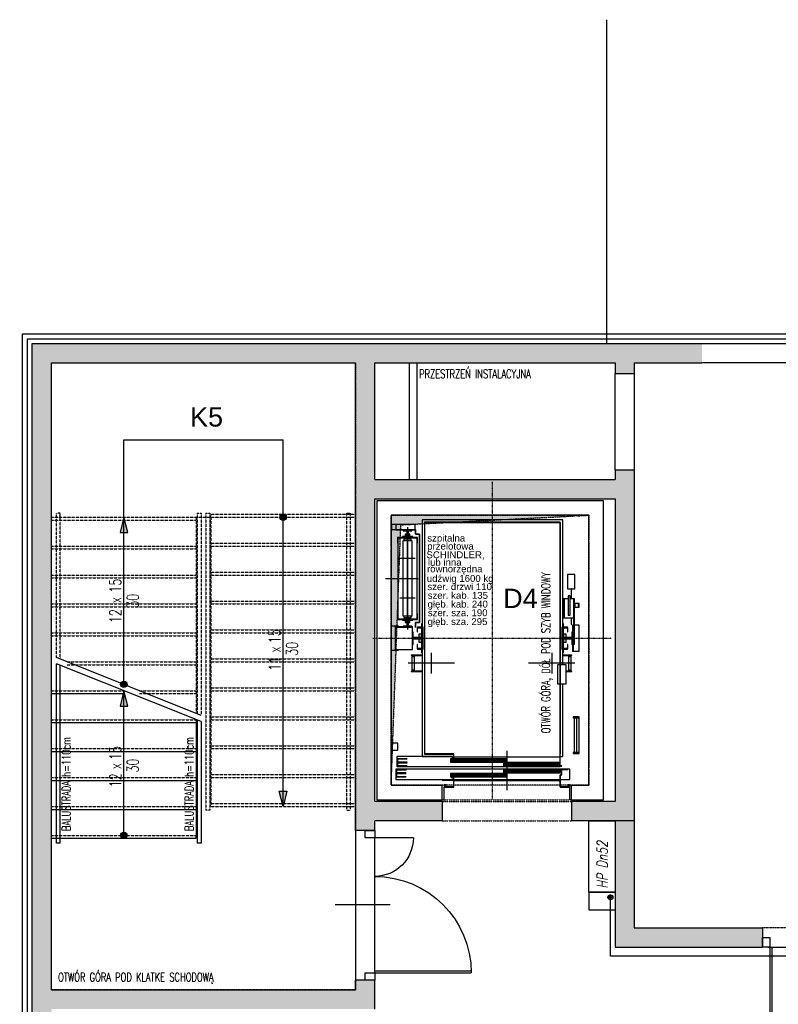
# Model space of a CAD drawing. Header units: inches. Extents: x -281236 to -70395, y 38777 to 102341.
# Tile 6 of 244: x -145288 to -144502, y 43603 to 44624. Entities that reach past the tile are written whole.
import ezdxf
from ezdxf.enums import TextEntityAlignment as Align

# ---------------------------------------------------------------- set-up
doc = ezdxf.new("R2010")
doc.units = ezdxf.units.IN
doc.header["$MEASUREMENT"] = 0
for name, pattern in [('DASHDOT', [1, 0.5, -0.25, 0, -0.25]), ('DASHED', [0.75, 0.5, -0.25]), ('DASHED2', [0.375, 0.25, -0.125])]:
    doc.linetypes.add(name, pattern=pattern)
doc.layers.get('0').update_dxf_attribs({"color": 101})
for name, color, linetype in [('Drz---drzwi', 5, 'Continuous'), ('Ele-balustrada', 64, 'Continuous'), ('Ins-wod', 152, 'Continuous'), ('Ins-wod-opis', 155, 'Continuous'), ('Opis-spadki', 61, 'Continuous'), ('Pos-widok', 121, 'Continuous'), ('Sc-beton', 7, 'Continuous'), ('Sc-beton-hatch', 86, 'Continuous'), ('Sc-cegla pustak', 42, 'Continuous'), ('Sc-izolacja term-styropian', 151, 'STYROPIAN-KA'), ('Sc-nadproza kon', 5, 'DASHED2'), ('Sc-silikat', 61, 'Continuous'), ('Sch-opis', 51, 'Continuous'), ('Sch-widok', 12, 'Continuous'), ('Sch-widok-nad', 12, 'DASHED2'), ('W-idok', 9, 'Continuous'), ('W-idok pod', 5, 'DASHED'), ('W-otwor-strop', 126, 'Continuous'), ('W-otwor-strop-nad', 126, 'DASHED2')]:
    doc.layers.add(name, color=color, linetype=linetype)
doc.styles.add('IT12', font='ITALICT.SHX', dxfattribs={"width": 0.8, "height": 0.12})
doc.styles.add('ROMANS', font='romans', dxfattribs={"width": 0.85})
doc.styles.add('TYTUL2', font='ARIAL.TTF')
doc.linetypes.add('STYROPIAN-KA', pattern='A,0.0001,-0.1,[135,ltypeshp.shx,S=0.1,R=0,X=-0.1,Y=0],0,[135,ltypeshp.shx,S=0.1,R=180,X=0.1,Y=0],-0.1', length=0.2001)
doc.linetypes.add('ZIGZAG', pattern='A,0.00254,-5.08,[131,ltypeshp.shx,S=5.08,R=0,X=-5.08,Y=0],-10.16,[131,ltypeshp.shx,S=5.08,R=180,X=5.08,Y=0],-5.08', length=20.32254)

# ---------------------------------------------------------------- blocks, each defined once
blk = doc.blocks.new('_DKGJHF')
at = {"ltscale": 7}
for p, q in [((-21.1, -77), (35.9, -77)), ((-5, -145.5), (-105, -145.5)), ((-5, -147.5), (-105, -147.5))]:
    blk.add_line(p, q, dxfattribs=at)
for points in [[(5, -7.5), (5, 0), (-5, 0), (-5, -7.5)], [(5, -155), (5, -147.5), (-5, -147.5), (-5, -155)]]:
    blk.add_lwpolyline(points, close=True, dxfattribs=at)
for points in [[(-45, -7.5), (-5, -7.5)], [(-5, -147.5), (-5, -7.5)]]:
    blk.add_lwpolyline(points, dxfattribs=at)
for centre, radius, start, end in [((-5, -7.5), 40, 180, 270), ((-5, -147.5), 100, 90, 180)]:
    blk.add_arc(centre, radius, start, end)
blk = doc.blocks.new('_gfjkhgjhlhjk')
at = {"ltscale": 7}
for p, q in [((7.5, 10), (7.5, 110)), ((9.5, 10), (9.5, 110)), ((56.5, 23.4), (56.5, -33.6))]:
    blk.add_line(p, q, dxfattribs=at)
for points in [[(0, 0), (7.5, 0), (7.5, 10), (0, 10)], [(107.5, 0), (115, 0), (115, 10), (107.5, 10)]]:
    blk.add_lwpolyline(points, close=True, dxfattribs=at)
blk.add_lwpolyline([(5.5, 10), (107.5, 10)], dxfattribs=at)
blk.add_arc((7.5, 10), 100, 0, 90)
blk = doc.blocks.new('ozn_opis-schodów1-rzut')
at = {"style": 'ROMANS', "width": 0.7}
blk.add_text('x', height=12, dxfattribs=at).set_placement((-3.3, 3))
at = {"ltscale": 25, "style": 'ROMANS', "width": 0.7}
blk.add_attdef('Ilość', text='', height=12, dxfattribs=at).set_placement((-7.7, 3), align=Align.RIGHT)
blk.add_attdef('Wysokość', (6.2, 3), '', height=12, dxfattribs=at)
blk.add_attdef('Długość', text='', height=12, dxfattribs=at).set_placement((0.4, -15), align=Align.CENTER)
blk = doc.blocks.new('ozn_schody-kółko_d14')
at = {"ltscale": 25}
h = blk.add_hatch(color=256, dxfattribs=at)
edge = h.paths.add_edge_path()
edge.add_arc((0, 0), 3.33, 0, 360)
at = {"ltscale": 7}
blk.add_circle((0, 0), 3.33, dxfattribs=at)
blk = doc.blocks.new('ozn_schody-strzałka8x16')
at = {"ltscale": 25}
blk.add_hatch(color=256, dxfattribs=at).paths.add_polyline_path([(0, 0), (-4, -16), (4, -16)])
blk.add_lwpolyline([(0, 0), (-4, -16), (4, -16)], close=True, dxfattribs=at)
blk = doc.blocks.new('_aidfjflijh')
at = {"layer": 'W-idok', "linetype": 'DASHDOT'}
for p, q in [((0, -329), (0, 0)), ((-124, -162), (123, -162))]:
    blk.add_line(p, q, dxfattribs=at)
at = {"layer": 'W-idok'}
for p, q in [((-73, -39.3), (-73, -150.7)), ((73, -39.3), (-73, -39.3)), ((73, -39.3), (70.3, -39.3)), ((73, -150.7), (73, -39.3)), ((-105, -44.2), (-105, -49.8)), ((-104.7, -44.2), (-105, -44.2)), ((-105, -49.8), (-104.7, -49.8)), ((-105, -49.8), (-105, -57.2)), ((-104.7, -49.8), (-105, -49.8)), ((-104.7, -49.8), (-104.7, -44.2)), ((-104.7, -44.2), (-104.7, -49.2)), ((-100, -44.2), (-104.7, -44.2)), ((-104.7, -49.2), (-100, -49.2)), ((-104.7, -57.2), (-104.7, -49.8)), ((-80, -44.2), (-100, -44.2)), ((-100, -44.2), (-100, -49.6)), ((-100, -49.6), (-80, -49.6)), ((-80, -49.6), (-100, -49.6)), ((-100, -49.6), (-100, -49.8)), ((-100, -49.8), (-80, -49.8)), ((-92.5, -49.8), (-92.5, -50.6)), ((-83.5, -49.8), (-92.5, -49.8)), ((-92.5, -50.6), (-88.8, -50.6)), ((-88.8, -50.6), (-88.8, -56)), ((-88, -46.9), (-88, -153.1)), ((-87.2, -56), (-87.2, -50.6)), ((-87.2, -50.6), (-83.5, -50.6)), ((-83.5, -50.6), (-83.5, -49.8)), ((-80, -49.6), (-80, -44.2)), ((-80, -49.8), (-80, -49.6)), ((-79.8, -49.3), (-79.8, -54.3)), ((-79.7, -49.3), (-79.8, -49.3)), ((-79.7, -54.2), (-79.7, -49.3)), ((70.3, -41.7), (-70.3, -41.7)), ((-70.3, -41.7), (-70.3, -282.3)), ((-70, -42), (70, -42)), ((-70, -282), (-70, -42)), ((70, -42), (70, -282)), ((70.3, -282.3), (70.3, -41.7)), ((-105, -57.2), (-104.7, -57.2)), ((-77.6, -57.5), (-98.4, -57.5)), ((-98.4, -57.5), (-98.4, -63.5)), ((-98.1, -57.8), (-77.9, -57.8)), ((-98.1, -63.5), (-98.1, -57.8)), ((-78, -58.3), (-98, -58.3)), ((-98, -58.3), (-98, -141.8)), ((-82.7, -56.5), (-93.3, -56.5)), ((-93.3, -56.5), (-93.3, -57.5)), ((-93.3, -57.5), (-82.7, -57.5)), ((-83.1, -61), (-92.9, -61)), ((-92.9, -61), (-92.9, -139)), ((-84.1, -59.5), (-91.9, -59.5)), ((-91.9, -59.5), (-91.9, -61)), ((-90.5, -54.1), (-90.5, -56.5)), ((-88.8, -54.1), (-90.5, -54.1)), ((-90.5, -56.5), (-85.5, -56.5)), ((-88.8, -56), (-88.8, -54.1)), ((-88.8, -56), (-87.2, -56)), ((-87.2, -56), (-88.8, -56)), ((-88, -96.5), (-88, -55.5)), ((-87.2, -54.1), (-87.2, -56)), ((-85.5, -54.1), (-87.2, -54.1)), ((-85.5, -56.5), (-85.5, -54.1)), ((-84.1, -61), (-84.1, -59.5)), ((-83.1, -139), (-83.1, -61)), ((-82.7, -57.5), (-82.7, -56.5)), ((-79.8, -54.3), (-75.6, -54.3)), ((-75.6, -54.2), (-79.7, -54.2)), ((-78, -141.8), (-78, -58.3)), ((-77.9, -57.8), (-77.9, -63.5)), ((-77.6, -63.5), (-77.6, -57.5)), ((-75.5, -54.3), (-75.7, -54.3)), ((-75.7, -54.3), (-75.7, -145.8)), ((-75.6, -54.3), (-75.6, -54.2)), ((-75.5, -145.8), (-75.5, -54.3)), ((-98.4, -63.5), (-98.1, -63.5)), ((-77.9, -63.5), (-77.6, -63.5)), ((-80.1, -79.5), (-95.9, -79.5)), ((-111, -100), (-76.9, -100)), ((-88, -144.5), (-88, -96.5)), ((77.9, -96), (77.9, -111)), ((85.4, -96), (77.9, -96)), ((85.4, -111), (85.4, -96)), ((77.9, -111), (85.4, -111)), ((81.4, -111), (81.4, -121.3)), ((81.9, -111), (81.4, -111)), ((81.9, -121.3), (81.9, -111)), ((-80.1, -120.5), (-95.9, -120.5)), ((74.2, -121.3), (73.6, -121.3)), ((73.6, -121.3), (73.6, -140.8)), ((74.2, -140.8), (74.2, -121.3)), ((78.5, -121.3), (74.2, -121.3)), ((74.2, -121.3), (74.2, -140.8)), ((80.5, -118), (78.5, -118)), ((78.5, -118), (78.5, -118.8)), ((78.5, -118.8), (78.5, -120.9)), ((78.5, -120.9), (78.5, -124.2)), ((80.5, -118.8), (80.5, -118)), ((80.5, -120.9), (80.5, -118.8)), ((80.5, -124.2), (80.5, -120.9)), ((85.1, -121.3), (80.5, -121.3)), ((85.1, -121.3), (84.1, -121.3)), ((84.1, -121.3), (84.1, -140.8)), ((85.1, -140.8), (85.1, -121.3)), ((85.1, -140.8), (85.1, -121.3)), ((73.6, -126), (73, -126)), ((73, -130), (73.6, -130)), ((78.5, -124.2), (78.5, -128)), ((78.5, -128), (78.5, -131.8)), ((78.5, -131.8), (78.5, -135.1)), ((80.5, -128), (80.5, -124.2)), ((80.5, -131.8), (80.5, -128)), ((80.5, -135.1), (80.5, -131.8)), ((85.4, -126), (85.1, -126)), ((85.1, -130), (85.4, -130)), ((85.4, -126), (85.4, -130)), ((89, -126), (85.4, -126)), ((85.4, -130), (85.4, -126)), ((85.4, -130), (89, -130)), ((89, -130), (89, -126)), ((89, -126), (89, -130)), ((90, -126), (89, -126)), ((89, -130), (90, -130)), ((90, -130), (90, -126)), ((-98.1, -136.5), (-98.4, -136.5)), ((-98.4, -136.5), (-98.4, -142.5)), ((-98.4, -142.5), (-77.6, -142.5)), ((-98.1, -142.2), (-98.1, -136.5)), ((-77.9, -142.2), (-98.1, -142.2)), ((-98, -141.8), (-78, -141.8)), ((-82.7, -142.5), (-93.3, -142.5)), ((-93.3, -142.5), (-93.3, -143.5)), ((-92.9, -139), (-83.1, -139)), ((-91.9, -139), (-91.9, -140.5)), ((-91.9, -140.5), (-84.1, -140.5)), ((-84.1, -140.5), (-84.1, -139)), ((-82.7, -143.5), (-82.7, -142.5)), ((-77.6, -136.5), (-77.9, -136.5)), ((-77.9, -136.5), (-77.9, -142.2)), ((-77.6, -142.5), (-77.6, -136.5)), ((73.6, -140.8), (74.2, -140.8)), ((74.2, -140.8), (85.1, -140.8)), ((78.5, -135.1), (78.5, -137.3)), ((78.5, -137.3), (78.5, -138)), ((78.5, -138), (80.5, -138)), ((80.5, -137.3), (80.5, -135.1)), ((80.5, -138), (80.5, -137.3)), ((81.4, -140.8), (81.4, -148)), ((81.9, -148), (81.9, -140.8)), ((85.1, -140.8), (84.1, -140.8)), ((84.1, -140.8), (84.1, -168.3)), ((84.1, -140.8), (85.1, -140.8)), ((85.1, -168.3), (85.1, -140.8)), ((-97.5, -149.5), (-105, -149.5)), ((-105, -149.5), (-105, -174.6)), ((-100.9, -150.2), (-100.9, -150.5)), ((-82.9, -150.2), (-100.9, -150.2)), ((-100.9, -150.5), (-100.9, -173.8)), ((-82.9, -150.5), (-100.9, -150.5)), ((-100.9, -150.5), (-82.9, -150.5)), ((-97.5, -150.2), (-97.5, -149.5)), ((-93.3, -143.5), (-82.7, -143.5)), ((-88.8, -149.4), (-92.5, -149.4)), ((-92.5, -149.4), (-92.5, -150.2)), ((-92.5, -150.2), (-83.5, -150.2)), ((-85.5, -143.5), (-90.5, -143.5)), ((-90.5, -143.5), (-90.5, -145.9)), ((-90.5, -145.9), (-88.8, -145.9)), ((-88.8, -144), (-87.2, -144)), ((-88.8, -145.9), (-88.8, -144)), ((-87.2, -144), (-88.8, -144)), ((-88.8, -144), (-88.8, -149.4)), ((-87.2, -144), (-87.2, -145.9)), ((-87.2, -149.4), (-87.2, -144)), ((-87.2, -145.9), (-85.5, -145.9)), ((-83.5, -149.4), (-87.2, -149.4)), ((-85.5, -145.9), (-85.5, -143.5)), ((-83.5, -150.2), (-83.5, -149.4)), ((-82.9, -150.5), (-82.9, -150.2)), ((-82.9, -173.8), (-82.9, -150.5)), ((-79.8, -145.8), (-79.8, -150.8)), ((-75.6, -145.8), (-79.8, -145.8)), ((-79.8, -150.8), (-79.7, -150.8)), ((-79.7, -150.8), (-79.7, -145.9)), ((-79.7, -145.9), (-75.6, -145.9)), ((-73.1, -151), (-78.1, -151)), ((-78.1, -151), (-78.1, -155.5)), ((-77.8, -151.3), (-73.4, -151.3)), ((-77.8, -155.5), (-77.8, -151.3)), ((-71.9, -150.7), (-77.7, -150.7)), ((-77.7, -150.7), (-77.7, -151)), ((-77.7, -151), (-72.2, -151)), ((-77.5, -150.5), (-77.5, -150.7)), ((-73, -150.5), (-77.5, -150.5)), ((-75.7, -145.8), (-75.5, -145.8)), ((-75.6, -145.9), (-75.6, -145.8)), ((-73.7, -147.2), (-73.7, -147.7)), ((-73, -147.2), (-73.7, -147.2)), ((-73.7, -147.7), (-73.7, -150.5)), ((-73, -147.7), (-73.7, -147.7)), ((-73.7, -147.7), (-73, -147.7)), ((-73.7, -150.5), (-73, -150.5)), ((-73.4, -151.3), (-73.4, -155.5)), ((-73.1, -155.5), (-73.1, -151)), ((-73.1, -151), (-73.1, -156)), ((-73, -151), (-73, -156)), ((-72.2, -151), (-72.2, -173)), ((-71.9, -173.3), (-71.9, -150.7)), ((71.9, -150.7), (71.9, -173.3)), ((77.7, -150.7), (71.9, -150.7)), ((72.2, -173), (72.2, -151)), ((72.2, -151), (77.7, -151)), ((73.7, -147.2), (73, -147.2)), ((73.7, -147.7), (73, -147.7)), ((73, -147.7), (73.7, -147.7)), ((73, -150.5), (73.7, -150.5)), ((77.5, -150.5), (73, -150.5)), ((73, -156), (73, -151)), ((78.1, -151), (73.1, -151)), ((73.1, -151), (73.1, -155.5)), ((73.1, -156), (73.1, -151)), ((73.4, -151.3), (77.8, -151.3)), ((73.4, -155.5), (73.4, -151.3)), ((73.7, -147.7), (73.7, -147.2)), ((73.7, -150.5), (73.7, -147.7)), ((77.5, -150.7), (77.5, -150.5)), ((77.7, -151), (77.7, -150.7)), ((77.8, -151.3), (77.8, -155.5)), ((78.1, -155.5), (78.1, -151)), ((81.4, -148), (81.9, -148)), ((83.7, -148.5), (82.9, -148.5)), ((82.9, -148.5), (82.9, -175.5)), ((83.7, -175.5), (83.7, -148.5)), ((84.1, -148.5), (83.7, -148.5)), ((83.7, -148.5), (83.7, -175.5)), ((90, -148.5), (85.1, -148.5)), ((90, -175.5), (90, -148.5)), ((-82.1, -155.7), (-82.9, -155.7)), ((-82.9, -155.7), (-82.9, -168.4)), ((-82.1, -161.2), (-82.1, -155.7)), ((-74, -161.2), (-82.1, -161.2)), ((-82.1, -162.8), (-74, -162.8)), ((-82.1, -168.4), (-82.1, -162.8)), ((-78.1, -155.5), (-77.8, -155.5)), ((-73.6, -157.8), (-76.4, -157.8)), ((-76.4, -157.8), (-76.4, -161.2)), ((-76.4, -161.2), (-74, -161.2)), ((-74, -162.8), (-76.4, -162.8)), ((-76.4, -162.8), (-76.4, -166.2)), ((-74, -162.8), (-74, -161.2)), ((-74, -161.2), (-74, -162.8)), ((-72.4, -156), (-73.6, -156)), ((-73.6, -156), (-73.6, -168)), ((-73.6, -166.2), (-73.6, -157.8)), ((-73.1, -155.5), (-73.4, -155.5)), ((-73.4, -155.5), (-73.4, -156)), ((-73.4, -155.5), (-73.1, -155.5)), ((-73.1, -156), (-73.1, -155.5)), ((-72.2, -156), (-72.4, -156)), ((-72.4, -156), (-72.4, -168)), ((-72.4, -168), (-72.4, -156)), ((72.4, -156), (72.2, -156)), ((72.4, -168), (72.4, -156)), ((72.4, -156), (72.4, -168)), ((73.6, -156), (72.4, -156)), ((73.4, -155.5), (73.1, -155.5)), ((73.1, -155.5), (73.1, -156)), ((73.1, -155.5), (73.4, -155.5)), ((73.4, -156), (73.4, -155.5)), ((73.6, -168), (73.6, -156)), ((76.4, -157.8), (73.6, -157.8)), ((73.6, -157.8), (73.6, -166.2)), ((82.1, -161.2), (74, -161.2)), ((74, -161.2), (74, -162.8)), ((74, -161.2), (76.4, -161.2)), ((74, -162.8), (74, -161.2)), ((74, -162.8), (82.1, -162.8)), ((76.4, -162.8), (74, -162.8)), ((76.4, -161.2), (76.4, -157.8)), ((76.4, -166.2), (76.4, -162.8)), ((77.8, -155.5), (78.1, -155.5)), ((82.9, -155.7), (82.1, -155.7)), ((82.1, -155.7), (82.1, -161.2)), ((82.1, -162.8), (82.1, -168.4)), ((82.9, -168.4), (82.9, -155.7)), ((-82.9, -168.4), (-82.1, -168.4)), ((-78.1, -168.5), (-78.1, -173)), ((-77.8, -168.5), (-78.1, -168.5)), ((-78.1, -173), (-73.1, -173)), ((-77.8, -172.7), (-77.8, -168.5)), ((-73.4, -172.7), (-77.8, -172.7)), ((-72.2, -173), (-77.7, -173)), ((-77.7, -173), (-77.7, -173.3)), ((-77.7, -173.3), (-71.9, -173.3)), ((-76.4, -166.2), (-73.6, -166.2)), ((-73, -173.5), (-73.7, -173.5)), ((-73.7, -173.5), (-73.7, -176.3)), ((-73.6, -168), (-72.4, -168)), ((-73.5, -173.3), (-73.5, -173.5)), ((-73.5, -173.5), (-73, -173.5)), ((-73.4, -168), (-73.4, -168.5)), ((-73.4, -168.5), (-73.1, -168.5)), ((-73.4, -168.5), (-73.4, -172.7)), ((-73.1, -168.5), (-73.4, -168.5)), ((-73.1, -168.5), (-73.1, -168)), ((-73.1, -168), (-73.1, -173)), ((-73.1, -173), (-73.1, -168.5)), ((-73, -168), (-73, -173)), ((-73, -173.3), (-73, -284.7)), ((-72.4, -168), (-72.2, -168)), ((71.9, -173.3), (77.7, -173.3)), ((72.2, -168), (72.4, -168)), ((77.7, -173), (72.2, -173)), ((72.4, -168), (73.6, -168)), ((73, -173), (73, -168)), ((73, -189.5), (73, -173.3)), ((73.7, -173.5), (73, -173.5)), ((73, -173.5), (73.5, -173.5)), ((73.1, -168), (73.1, -168.5)), ((73.1, -173), (73.1, -168)), ((73.1, -168.5), (73.4, -168.5)), ((73.1, -168.5), (73.1, -173)), ((73.4, -168.5), (73.1, -168.5)), ((73.1, -173), (78.1, -173)), ((73.4, -168.5), (73.4, -168)), ((73.4, -172.7), (73.4, -168.5)), ((77.8, -172.7), (73.4, -172.7)), ((73.5, -173.5), (73.5, -173.3)), ((73.6, -166.2), (76.4, -166.2)), ((73.7, -176.3), (73.7, -173.5)), ((77.7, -173.3), (77.7, -173)), ((77.8, -168.5), (77.8, -172.7)), ((78.1, -168.5), (77.8, -168.5)), ((78.1, -173), (78.1, -168.5)), ((82.1, -168.4), (82.9, -168.4)), ((84.1, -168.3), (85.1, -168.3)), ((-105, -174.6), (-97.5, -174.6)), ((-100.9, -173.8), (-82.9, -173.8)), ((-97.5, -174.6), (-97.5, -173.8)), ((-73, -179.6), (-84.1, -179.6)), ((-84.1, -179.6), (-84.1, -179.9)), ((-84.1, -179.9), (-73, -179.9)), ((-82, -181.3), (-83.5, -181.3)), ((-83.5, -181.3), (-83.5, -194.7)), ((-81.2, -179.9), (-82.7, -179.9)), ((-82.7, -179.9), (-82.7, -180.1)), ((-82.7, -180.1), (-81.2, -180.1)), ((-81.2, -180.1), (-82.7, -180.1)), ((-82.7, -180.1), (-82.7, -181.3)), ((-81.2, -181.3), (-82, -181.3)), ((-73, -179.9), (-81.2, -179.9)), ((-81.2, -179.9), (-81.2, -196.1)), ((-73.7, -176.3), (-73, -176.3)), ((-73, -176.3), (-73.7, -176.3)), ((-73.7, -176.3), (-73.7, -176.8)), ((-73.7, -176.8), (-73, -176.8)), ((-63.5, -177.3), (-63.5, -198.7)), ((61.5, -177.3), (61.5, -198.7)), ((73, -176.3), (73.7, -176.3)), ((73.7, -176.3), (73, -176.3)), ((73, -176.8), (73.7, -176.8)), ((82.1, -179.6), (73, -179.6)), ((73, -179.9), (82.1, -179.9)), ((79.2, -179.9), (73, -179.9)), ((73.7, -176.8), (73.7, -176.3)), ((80.7, -179.9), (79.2, -179.9)), ((79.2, -196.1), (79.2, -179.9)), ((79.2, -180.1), (80.7, -180.1)), ((80.7, -180.1), (79.2, -180.1)), ((80, -181.3), (79.2, -181.3)), ((81.5, -181.3), (80, -181.3)), ((80.7, -180.1), (80.7, -179.9)), ((80.7, -181.3), (80.7, -180.1)), ((81.5, -194.7), (81.5, -181.3)), ((82.1, -179.9), (82.1, -179.6)), ((82.9, -175.5), (83.7, -175.5)), ((83.7, -175.5), (90, -175.5)), ((-39.5, -188), (-87.5, -188)), ((85.5, -188), (37.5, -188)), ((67.4, -189.5), (67.4, -209.5)), ((70, -189.5), (67.4, -189.5)), ((76.4, -189.5), (70.3, -189.5)), ((76.4, -209.5), (76.4, -189.5)), ((-73, -196.1), (-84.1, -196.1)), ((-84.1, -196.1), (-84.1, -196.4)), ((-84.1, -196.4), (-73, -196.4)), ((-83.5, -194.7), (-82, -194.7)), ((-82.7, -194.7), (-82.7, -195.9)), ((-82.7, -195.9), (-81.2, -195.9)), ((-81.2, -195.9), (-82.7, -195.9)), ((-82.7, -195.9), (-82.7, -196.1)), ((-82.7, -196.1), (-81.2, -196.1)), ((-82, -194.7), (-81.2, -194.7)), ((-81.2, -196.1), (-73, -196.1)), ((82.1, -196.1), (76.4, -196.1)), ((76.4, -196.1), (79.2, -196.1)), ((76.4, -196.4), (82.1, -196.4)), ((79.2, -194.7), (80, -194.7)), ((79.2, -195.9), (80.7, -195.9)), ((80.7, -195.9), (79.2, -195.9)), ((79.2, -196.1), (80.7, -196.1)), ((80, -194.7), (81.5, -194.7)), ((80.7, -195.9), (80.7, -194.7)), ((80.7, -196.1), (80.7, -195.9)), ((82.1, -196.4), (82.1, -196.1)), ((67.4, -209.5), (70, -209.5)), ((70.3, -209.5), (76.4, -209.5)), ((73, -284.7), (73, -209.5)), ((83.5, -243.5), (83.5, -244.5)), ((88.5, -243.5), (83.5, -243.5)), ((83.5, -244.5), (88.5, -244.5)), ((87.5, -244.5), (84.5, -244.5)), ((84.5, -244.5), (84.5, -280.5)), ((87.5, -280.5), (87.5, -244.5)), ((88.5, -244.5), (88.5, -243.5)), ((90, -243.5), (88.5, -243.5)), ((88.5, -243.5), (88.5, -244.5)), ((88.5, -244.5), (90, -244.5)), ((90, -244.5), (90, -243.5)), ((90, -280.5), (90, -244.5)), ((-104, -269.5), (-105, -269.5)), ((-105, -269.5), (-105, -279.5)), ((-104, -279.5), (-104, -269.5)), ((-98, -271), (-104, -271)), ((-104, -271), (-104, -278)), ((-98, -278), (-98, -271)), ((-105, -279.5), (-104, -279.5)), ((-104, -278), (-98, -278)), ((-40.3, -284.7), (-99, -284.7)), ((-99, -284.7), (-99, -295)), ((-73, -284.7), (-40.3, -284.7)), ((-70.3, -282.3), (-70, -282.3)), ((-70, -282.3), (-70, -282)), ((-40, -282), (-70, -282)), ((-70, -282), (-70, -282.3)), ((-70, -282.3), (-40.3, -282.3)), ((-40.3, -282.3), (-40.3, -286.5)), ((-40, -286.8), (-40, -282)), ((-40, -284.9), (69.8, -284.9)), ((15, -278.7), (15, -319.5)), ((70, -282), (69.8, -282)), ((69.8, -282), (69.8, -294.8)), ((70.2, -282.3), (70.3, -282.3)), ((70.2, -294.5), (70.2, -282.3)), ((70.2, -284.7), (73, -284.7)), ((83.5, -280.5), (83.5, -281.5)), ((88.5, -280.5), (83.5, -280.5)), ((83.5, -281.5), (88.5, -281.5)), ((84.5, -280.5), (87.5, -280.5)), ((88.5, -281.5), (88.5, -280.5)), ((90, -280.5), (88.5, -280.5)), ((88.5, -280.5), (88.5, -281.5)), ((88.5, -281.5), (90, -281.5)), ((90, -281.5), (90, -280.5)), ((-99, -295), (70, -295)), ((-88.5, -287), (-98.5, -287)), ((-98.5, -287), (-98.5, -290.5)), ((-98.5, -290.5), (-88.5, -290.5)), ((-88.5, -291), (-98.5, -291)), ((-98.5, -291), (-98.5, -294.5)), ((-98.5, -294.5), (-88.5, -294.5)), ((-98.4, -287.1), (-88.5, -287.1)), ((-98.4, -290.4), (-98.4, -287.1)), ((-88.5, -290.4), (-98.4, -290.4)), ((-98.4, -291.1), (-88.5, -291.1)), ((-98.4, -294.4), (-98.4, -291.1)), ((-88.5, -294.4), (-98.4, -294.4)), ((-88.5, -287.1), (-88.5, -287)), ((-88.5, -290.5), (-88.5, -290.4)), ((-88.5, -291.1), (-88.5, -291)), ((-88.5, -294.5), (-88.5, -294.4)), ((15, -287), (-43.5, -287)), ((-43.5, -287), (-43.5, -290.5)), ((-43.5, -287.9), (15, -287.9)), ((-43.5, -288.8), (15, -288.8)), ((-43.5, -289.6), (15, -289.6)), ((-43.5, -290.5), (15, -290.5)), ((-40.3, -286.5), (-42.2, -286.5)), ((-42.2, -286.5), (-42.2, -286.8)), ((-42.2, -286.8), (-40, -286.8)), ((69.8, -291), (11.5, -291)), ((11.5, -291), (11.5, -294.5)), ((11.5, -291.9), (70, -291.9)), ((11.5, -292.8), (70, -292.8)), ((11.5, -293.6), (70, -293.6)), ((11.5, -294.5), (69.8, -294.5)), ((15, -290.5), (15, -287)), ((69.8, -294.8), (72, -294.8)), ((70, -295), (70, -294.8)), ((72, -294.5), (70.2, -294.5)), ((72, -294.8), (72, -294.5)), ((71.4, -298), (-100, -298)), ((-100, -298), (-100, -308.4)), ((-89.5, -298.3), (-99.5, -298.3)), ((-99.5, -298.3), (-99.5, -301.8)), ((-99.5, -301.8), (-89.5, -301.8)), ((-89.5, -302.3), (-99.5, -302.3)), ((-99.5, -302.3), (-99.5, -305.8)), ((-99.5, -305.8), (-89.5, -305.8)), ((-99.4, -298.4), (-89.5, -298.4)), ((-99.4, -301.7), (-99.4, -298.4)), ((-89.5, -301.7), (-99.4, -301.7)), ((-99.4, -302.4), (-89.5, -302.4)), ((-99.4, -305.7), (-99.4, -302.4)), ((-89.5, -305.7), (-99.4, -305.7)), ((-89.5, -298.4), (-89.5, -298.3)), ((-89.5, -301.8), (-89.5, -301.7)), ((-89.5, -302.4), (-89.5, -302.3)), ((-89.5, -305.8), (-89.5, -305.7)), ((15, -302.3), (-43.5, -302.3)), ((-43.5, -302.3), (-43.5, -305.8)), ((-43.5, -303.2), (15, -303.2)), ((-43.5, -304.1), (15, -304.1)), ((-43.5, -304.9), (15, -304.9)), ((-43.5, -305.8), (15, -305.8)), ((70, -298.3), (11.5, -298.3)), ((11.5, -298.3), (11.5, -301.8)), ((11.5, -299.2), (70, -299.2)), ((11.5, -300.1), (70, -300.1)), ((11.5, -300.9), (70, -300.9)), ((11.5, -301.8), (70, -301.8)), ((15, -305.8), (15, -302.3)), ((70, -301.8), (70, -298.3)), ((70, -303.6), (70, -316.5)), ((71.4, -303.6), (70, -303.6)), ((70.3, -316.2), (70.3, -303.9)), ((70.3, -303.9), (71.7, -303.9)), ((78, -298), (71.4, -298)), ((71.4, -298), (71.4, -303.6)), ((71.7, -298.3), (78, -298.3)), ((71.7, -303.9), (71.7, -298.3)), ((80, -298), (78, -298)), ((78, -298.3), (78, -298)), ((80, -308.4), (80, -298)), ((-100, -308.4), (-40.3, -308.4)), ((-40.3, -309.5), (-52, -309.5)), ((-50, -314), (-50, -316.5)), ((-48, -314), (-50, -314)), ((-49.7, -316.2), (-49.7, -314.3)), ((-49.7, -314.3), (-48, -314.3)), ((-40.3, -316.2), (-49.7, -316.2)), ((-48, -314.3), (-48, -314)), ((-40, -306.5), (-42, -306.5)), ((-42, -306.5), (-42, -306.8)), ((-42, -306.8), (-40.3, -306.8)), ((-40.3, -306.8), (-40.3, -316.2)), ((-40, -316.5), (-40, -306.5)), ((-40, -308.4), (70, -308.4)), ((-40, -309.5), (70, -309.5)), ((70, -309.5), (-40, -309.5)), ((70.3, -308.4), (80, -308.4)), ((79.7, -316.2), (70.3, -316.2)), ((80, -314), (78, -314)), ((78, -314), (78, -314.3)), ((78, -314.3), (79.7, -314.3)), ((79.7, -314.3), (79.7, -316.2)), ((80, -316.5), (80, -314)), ((-50, -316.5), (-40, -316.5)), ((-50, -329.5), (-50, -316.5)), ((70, -316.5), (80, -316.5)), ((80, -329.5), (80, -316.5)), ((-52, -329.5), (-50, -329.5)), ((82, -329.5), (80, -329.5))]:
    blk.add_line(p, q, dxfattribs=at)

msp = doc.modelspace()

# ---------------------------------------------------------------- hatches: boundary and pattern name
at = {"layer": 'Sc-beton-hatch'}
h = msp.add_hatch(dxfattribs=at)
h.set_pattern_fill('ANSI33', color=256, style=0)
h.set_pattern_definition([(45, (-196198.756, 61066.077), (-4.49012806, 4.49012806), []), (45, (-196194.2656, 61066.077), (-4.49012806, 4.49012806), [3.175, -1.5875])])
h.paths.add_polyline_path([(-144920.21, 43608.16), (-144930.21, 43608.16), (-144930.21, 43598.16), (-144920.21, 43598.16)])
h.paths.add_polyline_path([(-144920.21, 43628.16), (-144930.21, 43628.16), (-144930.21, 43608.16), (-144920.21, 43608.16)])
h.paths.add_polyline_path([(-144930.21, 43628.16), (-144940.21, 43628.16), (-144940.21, 43618.16), (-145255.21, 43618.16), (-145255.21, 43672.16), (-145265.21, 43672.16), (-145265.21, 43608.16), (-144930.21, 43608.16)])
h.paths.add_polyline_path([(-144930.21, 43608.16), (-145265.21, 43608.16), (-145265.21, 43432.16), (-145255.21, 43432.16), (-145255.21, 43598.16), (-144930.21, 43598.16)])
h.paths.add_polyline_path([(-145265.21, 43672.16), (-145275.21, 43672.16), (-145275.21, 43608.16), (-145265.21, 43608.16)])
h.paths.add_polyline_path([(-145265.21, 43608.16), (-145275.21, 43608.16), (-145275.21, 43432.16), (-145265.21, 43432.16)])
h.paths.add_polyline_path([(-145255.21, 43803.16), (-145265.21, 43803.16), (-145265.21, 43672.16), (-145255.21, 43672.16)])
h.paths.add_polyline_path([(-145265.21, 43803.16), (-145275.21, 43803.16), (-145275.21, 43672.16), (-145265.21, 43672.16)])
h.paths.add_polyline_path([(-145255.21, 44137.16), (-145265.21, 44137.16), (-145265.21, 43803.16), (-145255.21, 43803.16)])
h.paths.add_polyline_path([(-145265.21, 44137.16), (-145275.21, 44137.16), (-145275.21, 43803.16), (-145265.21, 43803.16)])
h.paths.add_polyline_path([(-145255.21, 44268.16), (-144940.21, 44268.16), (-144940.21, 44137.16), (-144930.21, 44137.16), (-144930.21, 44278.16), (-145265.21, 44278.16), (-145265.21, 44137.16), (-145255.21, 44137.16)])
h.paths.add_polyline_path([(-145265.21, 44278.16), (-145275.21, 44278.16), (-145275.21, 44137.16), (-145265.21, 44137.16)])
h.paths.add_polyline_path([(-145265.21, 44288.16), (-145275.21, 44288.16), (-145275.21, 44278.16), (-145265.21, 44278.16)])
h.paths.add_polyline_path([(-144930.21, 44288.16), (-145265.21, 44288.16), (-145265.21, 44278.16), (-144930.21, 44278.16)])
h.paths.add_polyline_path([(-144902.21, 44278.16), (-144930.21, 44278.16), (-144930.21, 44137.16), (-144661.21, 44137.16), (-144661.21, 44157.16), (-144671.21, 44157.16), (-144671.21, 44147.16), (-144920.21, 44147.16), (-144920.21, 44268.16), (-144902.21, 44268.16)])
h.paths.add_polyline_path([(-144902.21, 44288.16), (-144930.21, 44288.16), (-144930.21, 44278.16), (-144902.21, 44278.16)])
h.paths.add_polyline_path([(-144851.21, 44288.16), (-144902.21, 44288.16), (-144902.21, 44278.16), (-144851.21, 44278.16)])
h.paths.add_polyline_path([(-144851.21, 44278.16), (-144902.21, 44278.16), (-144902.21, 44268.16), (-144851.21, 44268.16)], flags=17)
h.paths.add_polyline_path([(-144661.21, 44278.16), (-144851.21, 44278.16), (-144851.21, 44268.16), (-144671.21, 44268.16), (-144671.21, 44257.16), (-144661.21, 44257.16)], flags=17)
h.paths.add_polyline_path([(-144661.21, 44288.16), (-144851.21, 44288.16), (-144851.21, 44278.16), (-144661.21, 44278.16)])
h.paths.add_polyline_path([(-144798.21, 44137.16), (-144930.21, 44137.16), (-144930.21, 43803.16), (-144850.21, 43803.16), (-144850.21, 43813.16), (-144920.21, 43813.16), (-144920.21, 44127.16), (-144798.21, 44127.16)])
h.paths.add_polyline_path([(-144930.21, 44137.16), (-144940.21, 44137.16), (-144940.21, 43803.16), (-144930.21, 43803.16)])
h.paths.add_polyline_path([(-144661.21, 44137.16), (-144798.21, 44137.16), (-144798.21, 44127.16), (-144671.21, 44127.16), (-144671.21, 43813.16), (-144716.21, 43813.16), (-144716.21, 43803.16), (-144661.21, 43803.16)])
h.paths.add_polyline_path([(-144651.21, 44137.16), (-144661.21, 44137.16), (-144661.21, 43803.16), (-144651.21, 43803.16)])
h.paths.add_polyline_path([(-144651.21, 44157.16), (-144661.21, 44157.16), (-144661.21, 44137.16), (-144651.21, 44137.16)])
h.paths.add_polyline_path([(-144631.73, 44278.16), (-144661.21, 44278.16), (-144661.21, 44257.16), (-144651.21, 44257.16), (-144651.21, 44268.16), (-144631.73, 44268.16)])
h.paths.add_polyline_path([(-144631.73, 44288.16), (-144661.21, 44288.16), (-144661.21, 44278.16), (-144631.73, 44278.16)])
h.paths.add_polyline_path([(-144581.21, 44288.16), (-144631.73, 44288.16), (-144631.73, 44278.16), (-144581.21, 44278.16)])
h.paths.add_polyline_path([(-144581.21, 44278.16), (-144631.73, 44278.16), (-144631.73, 44268.16), (-144581.21, 44268.16)])
h.paths.add_polyline_path([(-144651.21, 43803.16), (-144661.21, 43803.16), (-144661.21, 43793.16), (-144651.21, 43793.16)])
h.paths.add_polyline_path([(-144661.21, 43803.16), (-144716.21, 43803.16), (-144716.21, 43793.16), (-144661.21, 43793.16)])
h.paths.add_polyline_path([(-144661.21, 43793.16), (-144671.21, 43793.16), (-144671.21, 43719.16), (-144671.21, 43672.16), (-144661.21, 43672.16)])
h.paths.add_polyline_path([(-144651.21, 43793.16), (-144661.21, 43793.16), (-144661.21, 43672.16), (-144631.73, 43672.16), (-144631.73, 43682.16), (-144651.21, 43682.16)])
h.paths.add_polyline_path([(-144631.73, 43672.16), (-144661.21, 43672.16), (-144661.21, 43662.16), (-144631.73, 43662.16)])
h.paths.add_polyline_path([(-144661.21, 43672.16), (-144671.21, 43672.16), (-144671.21, 43662.16), (-144661.21, 43662.16)])
h.paths.add_polyline_path([(-144551.73, 43682.16), (-144631.73, 43682.16), (-144631.73, 43672.16), (-144551.73, 43672.16)])
h.paths.add_polyline_path([(-144551.73, 43672.16), (-144631.73, 43672.16), (-144631.73, 43662.16), (-144551.73, 43662.16)])
h.paths.add_polyline_path([(-144518.21, 43672.16), (-144551.73, 43672.16), (-144551.73, 43662.16), (-144518.21, 43662.16)])
h.paths.add_polyline_path([(-144518.21, 43682.16), (-144551.73, 43682.16), (-144551.73, 43672.16), (-144518.21, 43672.16)])
h.paths.add_polyline_path([(-144850.21, 43803.16), (-144930.21, 43803.16), (-144930.21, 43783.16), (-144920.21, 43783.16), (-144920.21, 43793.16), (-144850.21, 43793.16)])
h.paths.add_polyline_path([(-144930.21, 43803.16), (-144940.21, 43803.16), (-144940.21, 43783.16), (-144930.21, 43783.16)])
h.paths.add_polyline_path([(-145255.21, 43432.16), (-145265.21, 43432.16), (-145265.21, 43128.16), (-144948.82, 43128.16), (-144948.82, 43138.16), (-145255.21, 43138.16)])
h.paths.add_polyline_path([(-145265.21, 43432.16), (-145275.21, 43432.16), (-145275.21, 43128.16), (-145265.21, 43128.16)])
h.paths.add_polyline_path([(-145265.21, 43128.16), (-145275.21, 43128.16), (-145275.21, 43118.16), (-145265.21, 43118.16)])
h.paths.add_polyline_path([(-144948.82, 43128.16), (-145265.21, 43128.16), (-145265.21, 43118.16), (-144948.82, 43118.16)])
h.paths.add_polyline_path([(-144930.21, 43128.16), (-144948.82, 43128.16), (-144948.82, 43118.16), (-144930.21, 43118.16)])
h.paths.add_polyline_path([(-144930.21, 43138.16), (-144948.82, 43138.16), (-144948.82, 43128.16), (-144930.21, 43128.16)])
h.paths.add_polyline_path([(-145273.67, 44260.08), (-145256.75, 44260.08), (-145256.75, 44242.83), (-145273.67, 44242.83)], flags=9)
h.paths.add_polyline_path([(-144938.67, 44260.08), (-144921.75, 44260.08), (-144921.75, 44242.83), (-144938.67, 44242.83)], flags=9)
h.paths.add_polyline_path([(-145011.27, 44269.7), (-145011.27, 44286.62), (-144994.02, 44286.62), (-144994.02, 44269.7)], flags=9)
h.paths.add_polyline_path([(-145288.18, 44260.08), (-145272.24, 44260.08), (-145272.24, 44242.83), (-145288.18, 44242.83)], flags=9)
h.paths.add_polyline_path([(-145011.27, 44285.19), (-145011.27, 44301.13), (-144994.02, 44301.13), (-144994.02, 44285.19)], flags=9)
h.paths.add_polyline_path([(-144669.67, 44260.08), (-144652.75, 44260.08), (-144652.75, 44242.83), (-144669.67, 44242.83)], flags=9)
h.paths.add_polyline_path([(-145011.27, 43119.7), (-145011.27, 43136.62), (-144994.02, 43136.62), (-144994.02, 43119.7)], flags=9)
h.paths.add_polyline_path([(-145272.18, 43303.69), (-145257.23, 43303.69), (-145257.23, 43286.44), (-145272.18, 43286.44)], flags=9)
h.paths.add_polyline_path([(-145288.18, 43303.69), (-145272.24, 43303.69), (-145272.24, 43286.44), (-145288.18, 43286.44)], flags=9)
h.paths.add_polyline_path([(-145011.27, 43105.19), (-145011.27, 43121.13), (-144994.02, 43121.13), (-144994.02, 43105.19)], flags=9)
at = {"layer": 'W-otwor-strop'}
msp.add_hatch(color=256, dxfattribs=at).paths.add_polyline_path([(-144698.21, 44110.16), (-144903.21, 44110.16), (-144903.21, 43830.16), (-144893.21, 44100.16)])

# ---------------------------------------------------------------- linework, layer by layer
at = {"layer": 'Ele-balustrada', "linetype": 'DASHED2'}
for p, q in [((-145250.21, 43962.62), (-145250.21, 44112.16)), ((-145246.21, 43961.02), (-145246.21, 44112.16))]:
    msp.add_line(p, q, dxfattribs=at)
at = {"layer": 'Ele-balustrada'}
for p, q in [((-145250.21, 43770.16), (-145250.21, 43956.16)), ((-145246.21, 43770.16), (-145246.21, 43954.56))]:
    msp.add_line(p, q, dxfattribs=at)
at = {"layer": 'Ele-balustrada', "linetype": 'DASHED2'}
for points in [[(-145246.21, 44112.16), (-145250.21, 44112.16)], [(-145104.21, 44112.16), (-145100.21, 44112.16)], [(-145104.21, 44112.16), (-145104.21, 43904.22)], [(-145100.21, 44112.16), (-145100.21, 43902.62)], [(-145095.21, 44112.16), (-145091.21, 44112.16)], [(-145095.21, 44112.16), (-145095.21, 43804.16)], [(-145091.21, 44112.16), (-145091.21, 43804.16)], [(-144949.21, 43804.16), (-144949.21, 44112.16)], [(-144949.21, 44112.16), (-144945.21, 44112.16)], [(-144945.21, 43804.16), (-144945.21, 44112.16)], [(-145091.21, 43804.16), (-145095.21, 43804.16)], [(-144949.21, 43804.16), (-144945.21, 43804.16)]]:
    msp.add_lwpolyline(points, dxfattribs=at)
at = {"layer": 'Ele-balustrada'}
for points in [[(-145104.21, 43897.76), (-145104.21, 43770.16)], [(-145100.21, 43896.16), (-145100.21, 43770.16)], [(-145246.21, 43770.16), (-145250.21, 43770.16)], [(-145100.21, 43770.16), (-145104.21, 43770.16)]]:
    msp.add_lwpolyline(points, dxfattribs=at)
at = {"layer": 'Ins-wod'}
for p, q in [((-144675.98, 43710.92), (-144675.98, 43716.92)), ((-144672.98, 43713.92), (-144678.98, 43713.92)), ((-144675.98, 43652.9), (-144675.98, 43711.92)), ((-142981.21, 43652.9), (-144675.98, 43652.9))]:
    msp.add_line(p, q, dxfattribs=at)
msp.add_lwpolyline([(-144698.21, 43793.16), (-144671.21, 43793.16), (-144671.21, 43719.16), (-144698.21, 43719.16)], close=True, dxfattribs=at)
for centre, radius in [((-144675.98, 43713.9), 2.55), ((-144675.98, 43713.92), 2)]:
    msp.add_circle(centre, radius, dxfattribs=at)
at = {"layer": 'Opis-spadki'}
for points in [[(-145180.21, 44188.16), (-145015.21, 44188.16)], [(-145180.21, 43934.62), (-145180.21, 44188.16)], [(-145015.21, 43808.16), (-145015.21, 44188.16)], [(-145100.21, 43902.62), (-145250.21, 43962.62)], [(-145100.21, 43896.16), (-145250.21, 43956.16)], [(-145180.21, 43778.16), (-145180.21, 43928.16)]]:
    msp.add_lwpolyline(points, dxfattribs=at)
at = {"layer": 'Pos-widok', "linetype": 'DASHED', "ltscale": 0.5}
for points in [[(-145255.21, 44105.16), (-145105.21, 44105.16)], [(-145090.21, 44111.16), (-144940.21, 44111.16)], [(-145255.21, 44075.16), (-145105.21, 44075.16)], [(-145090.21, 44081.16), (-144940.21, 44081.16)], [(-145255.21, 44045.16), (-145105.21, 44045.16)], [(-145090.21, 44051.16), (-144940.21, 44051.16)], [(-145090.21, 44021.16), (-144940.21, 44021.16)], [(-145255.21, 44015.16), (-145105.21, 44015.16)], [(-145090.21, 43991.16), (-144940.21, 43991.16)], [(-145255.21, 43985.16), (-145105.21, 43985.16)], [(-145090.21, 43961.16), (-144940.21, 43961.16)], [(-145239.03, 43955.16), (-145105.21, 43955.16)], [(-145090.21, 43931.16), (-144940.21, 43931.16)], [(-145164.05, 43925.16), (-145105.21, 43925.16)], [(-145090.21, 43901.16), (-144940.21, 43901.16)], [(-145090.21, 43871.16), (-144940.21, 43871.16)], [(-145090.21, 43841.16), (-144940.21, 43841.16)], [(-145090.21, 43811.16), (-144940.21, 43811.16)]]:
    msp.add_lwpolyline(points, dxfattribs=at)
at = {"layer": 'Pos-widok'}
for points in [[(-145255.21, 43925.16), (-145180.21, 43925.16)], [(-145255.21, 43895.16), (-145105.21, 43895.16)], [(-145255.21, 43865.16), (-145105.21, 43865.16)], [(-145255.21, 43835.16), (-145105.21, 43835.16)], [(-145255.21, 43805.16), (-145105.21, 43805.16)], [(-145105.21, 43775.16), (-145105.21, 43778.16)], [(-145255.21, 43775.16), (-145105.21, 43775.16)]]:
    msp.add_lwpolyline(points, dxfattribs=at)
at = {"layer": 'Sc-beton'}
for p, q in [((-145275.21, 43118.16), (-145275.21, 44288.16)), ((-145275.21, 44288.16), (-144581.21, 44288.16)), ((-144920.21, 44268.16), (-144671.21, 44268.16)), ((-144651.21, 44268.16), (-144581.21, 44268.16)), ((-144918.21, 44125.16), (-144918.21, 43815.16)), ((-144683.21, 44125.16), (-144918.21, 44125.16)), ((-144683.21, 43815.16), (-144683.21, 44125.16)), ((-144903.21, 44110.16), (-144903.21, 43830.16)), ((-144698.21, 44110.16), (-144903.21, 44110.16)), ((-144698.21, 43830.16), (-144698.21, 44110.16)), ((-144903.21, 43830.16), (-144850.21, 43830.16)), ((-144850.21, 43815.16), (-144850.21, 43830.16)), ((-144716.21, 43830.16), (-144698.21, 43830.16)), ((-144716.21, 43815.16), (-144716.21, 43830.16)), ((-144918.21, 43815.16), (-144850.21, 43815.16)), ((-144716.21, 43815.16), (-144683.21, 43815.16))]:
    msp.add_line(p, q, dxfattribs=at)
for points in [[(-144581.21, 44288.16), (-144461.21, 44288.16)], [(-145255.21, 43618.16), (-145255.21, 44268.16), (-144940.21, 44268.16)], [(-144940.21, 43783.16), (-144940.21, 44268.16)], [(-144920.21, 44147.16), (-144920.21, 44268.16)], [(-144671.21, 44268.16), (-144671.21, 44257.16)], [(-144651.21, 44268.16), (-144651.21, 44257.16)], [(-144461.21, 44268.16), (-144581.21, 44268.16)], [(-144671.21, 44257.16), (-144651.21, 44257.16)], [(-144671.21, 44157.16), (-144671.21, 44147.16)], [(-144671.21, 44157.16), (-144651.21, 44157.16)], [(-144651.21, 44157.16), (-144651.21, 43682.16)], [(-144920.21, 44147.16), (-144671.21, 44147.16)], [(-144920.21, 43813.16), (-144920.21, 44127.16)], [(-144920.21, 44127.16), (-144671.21, 44127.16)], [(-144671.21, 44127.16), (-144671.21, 43813.16)], [(-144850.21, 43813.16), (-144920.21, 43813.16)], [(-144850.21, 43813.16), (-144850.21, 43793.16)], [(-144671.21, 43813.16), (-144716.21, 43813.16)], [(-144716.21, 43813.16), (-144716.21, 43793.16)], [(-144920.21, 43783.16), (-144920.21, 43793.16)], [(-144850.21, 43793.16), (-144920.21, 43793.16)], [(-144651.21, 43793.16), (-144716.21, 43793.16)], [(-144671.21, 43793.16), (-144695.21, 43793.16)], [(-144671.21, 43793.16), (-144671.21, 43662.16)], [(-144920.21, 43783.16), (-144940.21, 43783.16)], [(-144651.21, 43682.16), (-144518.21, 43682.16)], [(-144518.21, 43682.16), (-144518.21, 43662.16)], [(-144671.21, 43662.16), (-144518.21, 43662.16)], [(-144940.21, 43618.16), (-144940.21, 43628.16)], [(-144920.21, 43628.16), (-144940.21, 43628.16)], [(-144920.21, 43598.16), (-144920.21, 43628.16)], [(-145255.21, 43618.16), (-144940.21, 43618.16)]]:
    msp.add_lwpolyline(points, dxfattribs=at)
at = {"layer": 'Sc-cegla pustak'}
for points in [[(-144671.21, 44157.16), (-144671.21, 44257.16)], [(-144651.21, 44257.16), (-144651.21, 44157.16)], [(-144698.21, 43719.16), (-144671.21, 43719.16)], [(-144698.21, 43719.16), (-144698.21, 43701.16)], [(-144698.21, 43701.16), (-144671.21, 43701.16)]]:
    msp.add_lwpolyline(points, dxfattribs=at)
at = {"layer": 'Sc-izolacja term-styropian', "linetype": 'ByBlock'}
for p, q in [((-145285.21, 43108.16), (-145285.21, 44298.16)), ((-145285.21, 44298.16), (-143290.21, 44298.16))]:
    msp.add_line(p, q, dxfattribs=at)
at = {"layer": 'Sc-izolacja term-styropian', "linetype": 'ZIGZAG', "ltscale": 0.018}
for p, q in [((-145280.21, 43113.16), (-145280.21, 44293.16)), ((-145280.21, 44293.16), (-143290.21, 44293.16))]:
    msp.add_line(p, q, dxfattribs=at)
at = {"layer": 'Sc-nadproza kon', "linetype": 'DASHDOT', "ltscale": 0.5}
for points in [[(-144850.21, 43815.16), (-144695.21, 43815.16)], [(-144850.21, 43813.16), (-144716.21, 43813.16)], [(-144850.21, 43793.16), (-144716.21, 43793.16)], [(-144940.21, 43783.16), (-144940.21, 43628.16)], [(-144403.21, 43682.16), (-144518.21, 43682.16)]]:
    msp.add_lwpolyline(points, dxfattribs=at)
at = {"layer": 'Sc-silikat'}
for points in [[(-144884.21, 44147.16), (-144884.21, 44268.16)], [(-144876.21, 44147.16), (-144876.21, 44268.16)]]:
    msp.add_lwpolyline(points, dxfattribs=at)
at = {"layer": 'Sch-widok'}
msp.add_lwpolyline([(-145105.21, 43898.16), (-145105.21, 43778.16)], dxfattribs=at)
at = {"layer": 'Sch-widok-nad'}
for points in [[(-145255.21, 44108.16), (-144940.21, 44108.16)], [(-145105.21, 44108.16), (-145105.21, 43904.62)], [(-145090.21, 44111.16), (-145090.21, 43808.16)], [(-145255.21, 44078.16), (-145105.21, 44078.16)], [(-145090.21, 44078.16), (-144940.21, 44078.16)], [(-145255.21, 44048.16), (-145105.21, 44048.16)], [(-145090.21, 44048.16), (-144940.21, 44048.16)], [(-145255.21, 44018.16), (-145105.21, 44018.16)], [(-145090.21, 44018.16), (-144940.21, 44018.16)], [(-145255.21, 43988.16), (-145105.21, 43988.16)], [(-145090.21, 43988.16), (-144940.21, 43988.16)], [(-145239.03, 43958.16), (-145105.21, 43958.16)], [(-145090.21, 43958.16), (-144940.21, 43958.16)], [(-145255.21, 43928.16), (-145180.21, 43928.16)], [(-145164.05, 43928.16), (-145105.21, 43928.16)], [(-145090.21, 43928.16), (-144940.21, 43928.16)], [(-145255.21, 43898.16), (-145105.21, 43898.16)], [(-145090.21, 43898.16), (-144940.21, 43898.16)], [(-145255.21, 43868.16), (-145105.21, 43868.16)], [(-145090.21, 43868.16), (-144940.21, 43868.16)], [(-145255.21, 43838.16), (-145105.21, 43838.16)], [(-145090.21, 43838.16), (-144940.21, 43838.16)], [(-145255.21, 43808.16), (-145105.21, 43808.16)], [(-145090.21, 43808.16), (-144940.21, 43808.16)], [(-145255.21, 43778.16), (-145105.21, 43778.16)]]:
    msp.add_lwpolyline(points, dxfattribs=at)
at = {"layer": 'W-idok pod'}
msp.add_lwpolyline([(-144680.21, 44623.93), (-144680.21, 44287.99)], dxfattribs=at)
at = {"layer": 'W-otwor-strop-nad', "linetype": 'DASHDOT', "ltscale": 0.5}
msp.add_line((-144698.21, 44110.16), (-144903.21, 44110.16), dxfattribs=at)
for points in [[(-145255.21, 44268.16), (-144940.21, 44268.16), (-144940.21, 43618.16), (-145255.21, 43618.16)], [(-144903.21, 44110.16), (-144698.21, 44110.16), (-144698.21, 43830.16), (-144903.21, 43830.16)], [(-144698.21, 44110.16), (-144903.21, 44110.16), (-144903.21, 43830.16), (-144893.21, 44100.16), (-144698.21, 44110.16)]]:
    msp.add_lwpolyline(points, close=True, dxfattribs=at)

# ---------------------------------------------------------------- block references
at = {"layer": 'Drz---drzwi', "xscale": -1}
msp.add_blockref('_DKGJHF', (-144925.21, 43783.16), dxfattribs=at)
at = {"layer": 'Drz---drzwi', "xscale": -1, "rotation": 180}
msp.add_blockref('_gfjkhgjhlhjk', (-144518.21, 43672.16), dxfattribs=at)
at = {"layer": 'Sch-opis'}
for p in [(-145180.21, 44108.16), (-145180.21, 43928.16)]:
    msp.add_blockref('ozn_schody-strzałka8x16', p, dxfattribs=at)
at = {"layer": 'Sch-opis', "rotation": 180}
for p in [(-145015.21, 44108.16), (-145180.21, 43934.76), (-145180.21, 43778.16)]:
    msp.add_blockref('ozn_schody-kółko_d14', p, dxfattribs=at)
at = {"layer": 'Sch-opis'}
ref = msp.add_blockref('ozn_opis-schodów1-rzut', (-145180, 44021.76), dxfattribs=dict(at, xscale=-1, rotation=90))
ref.add_attrib('Ilość', '15', dxfattribs={"layer": '0', "ltscale": 25, "height": 12, "rotation": 90, "style": 'ROMANS', "width": 0.7}).set_placement((-145183, 44044.31), align=Align.RIGHT)
ref.add_attrib('Wysokość', '12', (-145183, 43998.34), dxfattribs={"layer": '0', "ltscale": 25, "height": 12, "rotation": 90, "style": 'ROMANS', "width": 0.7})
ref.add_attrib('Długość', '30', dxfattribs={"layer": '0', "ltscale": 25, "height": 12, "rotation": 90, "style": 'ROMANS', "width": 0.7}).set_placement((-145165, 44021.35), align=Align.CENTER)
at = {"layer": 'Sch-opis', "rotation": 90}
for p, values in [((-145015, 43971.22), {'Ilość': '11', 'Wysokość': '15', 'Długość': '30'}), ((-145180, 43850.14), {'Ilość': '12', 'Wysokość': '15', 'Długość': '30'})]:
    msp.add_blockref('ozn_opis-schodów1-rzut', p, dxfattribs=at).add_auto_attribs(values)
at = {"layer": 'Sch-opis', "xscale": -1, "rotation": 180}
msp.add_blockref('ozn_schody-strzałka8x16', (-145015.21, 43808.16), dxfattribs=at)
at = {"layer": 'W-idok'}
msp.add_blockref('_aidfjflijh', (-144798.21, 44144.67), dxfattribs=at)

# ---------------------------------------------------------------- texts
at = {"layer": 'Ins-wod-opis', "style": 'IT12', "width": 0.75}
msp.add_text(' HP Dn52', height=11, rotation=90, dxfattribs=at).set_placement((-144678.91, 43717.43, -29.5))
at = {"layer": 'Opis-spadki', "style": 'TYTUL2'}
for s, height, p in [('przelotowa', 7.12, (-144841.77, 44077.18)), ('szpitalna', 7.12, (-144846.14, 44085.57)), ('SCHINDLER,', 7.12, (-144836.47, 44068.49)), ('lub inna', 7.12, (-144847.64, 44061.43)), ('równorzędna', 7.1196, (-144837.33, 44053.67)), ('udźwig 1600 kg', 7.1196, (-144831.7, 44043.79)), ('szer. drzwi 110', 7.1196, (-144832.23, 44036.2)), ('szer. kab. 135', 7.1196, (-144834.09, 44027.18)), ('D4', 20, (-144769.26, 44023.94)), ('głęb. kab. 240', 7.1196, (-144834.26, 44017.06)), ('szer. sza. 190', 7.1196, (-144834.26, 44009.03)), ('głęb. sza. 295', 7.1196, (-144834.43, 43998.93))]:
    msp.add_text(s, height=height, dxfattribs=at).set_placement(p, align=Align.MIDDLE)
at = {"layer": 'Sch-opis', "style": 'ROMANS', "width": 0.7}
msp.add_text('PRZESTRZEŃ INSTALACYJNA', height=9, dxfattribs=at).set_placement((-144874.24, 44252.18))
at = {"layer": 'Sch-opis', "style": 'TYTUL2'}
msp.add_text('K5', height=20, dxfattribs=at).set_placement((-145094.52, 44211.91), align=Align.MIDDLE)
at = {"layer": 'Sch-opis', "style": 'ROMANS', "width": 0.7}
for p in [(-145235.41, 43782.67), (-145108.12, 43782.67)]:
    msp.add_text('BALUSTRADA h=110cm ', height=9, rotation=90, dxfattribs=at).set_placement(p)
at = {"layer": 'W-otwor-strop-nad', "linetype": 'DASHDOT', "ltscale": 0.5, "style": 'ROMANS', "width": 0.7}
msp.add_text('OTWÓR GÓRA, DÓŁ POD SZYB WINDOWY', height=9, rotation=90, dxfattribs=at).set_placement((-144738.31, 43883.99))
msp.add_text('OTWÓR GÓRA POD KLATKE SCHODOWĄ', height=9, dxfattribs=at).set_placement((-145248.4, 43626.64))

doc.saveas('drawing.dxf')
